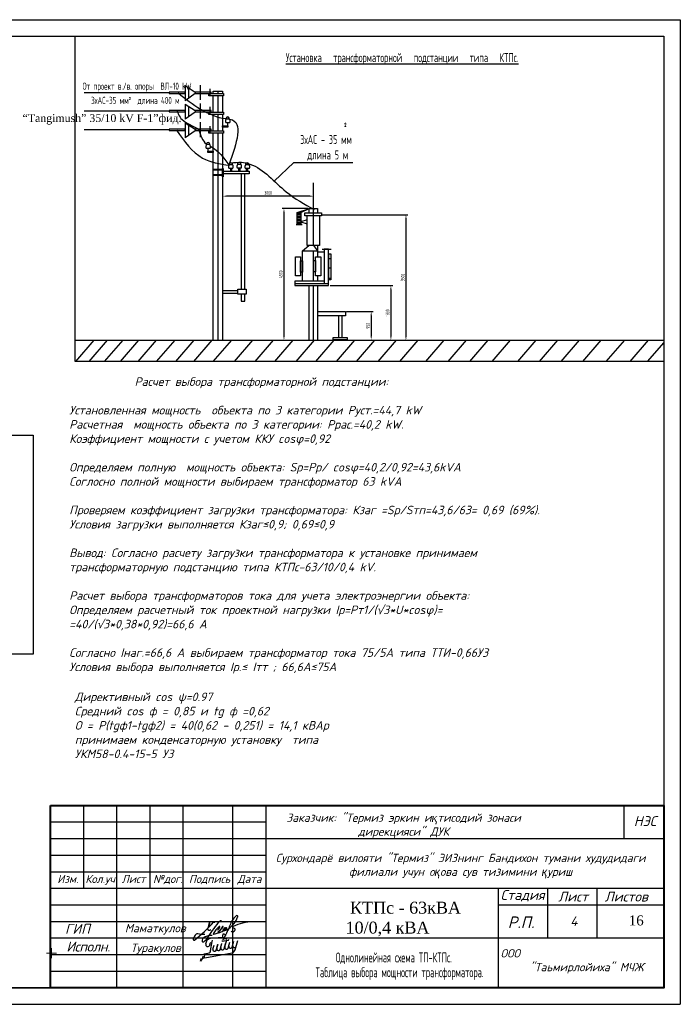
# Model space of a CAD drawing. Extents: x 10527 to 38813, y 13847 to 37526.
# Tile 62 of 256: x 35862 to 36061, y 35392 to 35689. Entities that reach past the tile are written whole.
import ezdxf

# ---------------------------------------------------------------- set-up
doc = ezdxf.new("R2010")
doc.units = 0
doc.header["$LTSCALE"] = 0.5
doc.header["$MEASUREMENT"] = 0
doc.linetypes.add('ACAD_ISO04W100', pattern=[30, 24, -3, 0, -3])
for name, color, linetype in [('(002) Рамка', 7, 'Continuous'), ('(007) Здания', 7, 'Continuous'), ('SHTAMP', 7, 'Continuous')]:
    doc.layers.add(name, color=color, linetype=linetype)
doc.layers.add('GEODS_POINT_GRID#_B', color=7, linetype='Continuous', true_color=0x000000)
doc.styles.add('ISOCPEUR', font='isocpeui.ttf', dxfattribs={"height": 300})
doc.styles.add('ISOPEUR', font='isocpeui.ttf')
doc.styles.add('OOO-Kazar', font='isocpeur.ttf', dxfattribs={"height": 300})
doc.styles.get("Standard").update_dxf_attribs({"font": 'times.ttf'})
doc.styles.add('TIEMS', font='times.ttf')
doc.styles.add('имитатор ГОСТа', font='isocpeur.ttf', dxfattribs={"width": 0.6, "height": 300})
doc.styles.add('имитатор ГОСТа ГП', font='isocpeur.ttf', dxfattribs={"width": 0.6, "height": 3000})
doc.styles.add('СПДС', font='isocpeur.ttf')

# ---------------------------------------------------------------- blocks, each defined once
blk = doc.blocks.new('CrossCoord_m1')
at = {"layer": 'GEODS_POINT_GRID#_B', "color": 3, "lineweight": 20, "true_color": 0x00ff00, "flags": 128}
for points in [[(-3, 0), (3, 0)], [(0, 3), (0, -3)]]:
    blk.add_lwpolyline(points, dxfattribs=at)
blk = doc.blocks.new('енаеар')
at = {"color": 5, "lineweight": 30, "ltscale": 100}
for points in [[(2775756, -500781), (2775800, -500660, -0.26657), (2775930, -500600), (2776320, -500570)], [(2775905, -500732, 0.104122), (2775865, -500812), (2775861, -500833)], [(2776388, -500654, 0.666286), (2776257, -500677, 0.666286)], [(2775729, -501198), (2776546, -501043, 0.273537), (2776637, -500959)]]:
    blk.add_lwpolyline(points, format="xyb", dxfattribs=at)
for points in [[(2775901, -500990), (2775947, -500710), (2775960, -500670)], [(2776250, -500700), (2776444, -500663), (2776454, -500633)], [(2776250, -500700), (2776258, -500673)], [(2776328, -500865), (2776388, -500654)], [(2776429, -500902), (2776482, -500722)], [(2776439, -500870), (2776481, -500722)], [(2776549, -500879), (2776601, -500700)], [(2776637, -500959), (2776719, -500679)], [(2775969, -500933), (2776003, -500813)], [(2776070, -500970), (2776123, -500790)], [(2776079, -500940), (2776122, -500790)], [(2776089, -500910), (2776123, -500790)], [(2776190, -500947), (2776242, -500768)], [(2776201, -500910), (2776242, -500768)], [(2776208, -500888), (2776242, -500768)], [(2776309, -500925), (2776362, -500745)], [(2776322, -500881), (2776362, -500745)], [(2775599, -501298), (2775618, -501214)], [(2775652, -501232), (2775671, -501148)], [(2775700, -501080), (2775820, -501060)], [(2775707, -501203), (2775727, -501119)]]:
    blk.add_lwpolyline(points, dxfattribs=at)
for centre, radius, start, end in [((2775812, -500800), 59.1, 161.6617, 325.8915), ((2775802, -500957), 104, 279.6859, 0.1623), ((2776020, -500950), 53.9, 161.5651, 349.2094), ((2776140, -500927), 53.9, 161.5651, 349.2094), ((2776259, -500905), 53.9, 161.5651, 349.2094), ((2776379, -500882), 53.9, 161.5651, 349.2094), ((2776499, -500859), 53.9, 161.5651, 349.2094), ((2776617, -500839), 53.9, 161.5651, 349.2094), ((2775765, -501379), 185, 101.288, 153.8492)]:
    blk.add_arc(centre, radius, start, end, dxfattribs=at)
blk = doc.blocks.new('2 Лайло')
at = {"color": 5, "lineweight": 30, "ltscale": 100}
for points in [[(2832060, -890130, 0.1143931), (2827090, -891320, 0.3411049), (2825820, -893870, 0.4432524), (2826770, -894100, 0.1151467), (2829770, -890870, -0.0427712), (2837000, -880930, -0.8952041), (2837670, -881260), (2837486, -881633)], [(2835430, -886930, 0.0997963), (2836784, -884956, 0.6711848), (2836459, -884556, 0.0918061), (2832640, -889070, 0.5697863), (2833090, -889446, 0.0924959), (2835880, -888310), (2838831, -884881, 1.0487229), (2838510, -884610, -0.0635172), (2835665, -887964, 0.749315), (2836129, -888489, 0.0576825), (2838940, -887230, 0.1188076), (2840300, -885630, 0.66771), (2839952, -885334, 0.0569221), (2838703, -886803, 0.8788279), (2839173, -887345, 0.0562181), (2841085, -885857, 0.9952462), (2840780, -885470, 0.1309776), (2839680, -886780, 0.6649566), (2839850, -887071, 0.1506579), (2842440, -885830, 0.1560771), (2847918, -878815, 1.0259242), (2846813, -878036, 0.120771), (2843130, -883850, -0.0475404), (2839410, -891490, -0.7227744), (2838720, -891330, -0.0915221), (2838820, -889340, -0.4991366), (2839300, -889110), (2840230, -889590)], [(2827360, -889570, -0.1061793), (2823120, -889140, 0.19071), (2821940, -889450, 0.1150572), (2820080, -892210, 0.6943743), (2820859, -893070, 0.0456854), (2832940, -881848, -0.871731), (2833250, -882330)], [(2830159, -884642, 0.0903848), (2830460, -882010, 0.6486397), (2830120, -882010, -0.1009124), (2829120, -885790, 0.6788591), (2831160, -886520)], [(2843940, -887400, 0.2683397), (2844540, -887870, 0.3712609), (2846430, -886600, 0.4192745), (2845640, -885670, -0.277164), (2844920, -885430, -0.3142166), (2845269, -884383, -0.0979697), (2857480, -881370)]]:
    blk.add_lwpolyline(points, format="xyb", dxfattribs=at)
blk = doc.blocks.new('ыв')
at = {"color": 7, "linetype": 'Continuous'}
for p, q in [((219455.2, 4533634.97), (219640.2, 4533634.97)), ((219455.2, 4533579.97), (219455.2, 4533634.97)), ((219465.2, 4533609.97), (219465.2, 4533634.97)), ((219475.2, 4533579.97), (219475.2, 4533634.97)), ((219485.2, 4533609.97), (219485.2, 4533634.97)), ((219495.2, 4533579.97), (219495.2, 4533634.97)), ((219510.2, 4533579.97), (219510.2, 4533634.97)), ((219520.2, 4533579.97), (219520.2, 4533634.97)), ((219520.2, 4533624.97), (219640.2, 4533624.97)), ((219455.2, 4533614.97), (219520.2, 4533614.97)), ((219455.2, 4533609.97), (219520.2, 4533609.97)), ((219520.2, 4533609.97), (219640.2, 4533609.97)), ((219590.2, 4533609.97), (219590.2, 4533579.97)), ((219605.2, 4533594.97), (219605.2, 4533609.97)), ((219620.14, 4533594.97), (219620.14, 4533609.97)), ((219590.2, 4533604.97), (219640.2, 4533604.97)), ((219520.2, 4533594.97), (219640.2, 4533594.97))]:
    blk.add_line(p, q, dxfattribs=at)
at = {"color": 7, "ltscale": 2}
blk.add_line((219628.2, 4533634.97), (219628.2, 4533624.97), dxfattribs=at)
at = {"lineweight": 40}
blk.add_lwpolyline([(219455.2, 4533634.97), (219640.2, 4533634.97), (219640.2, 4533579.97), (219455.2, 4533579.97)], close=True, dxfattribs=at)
at = {"color": 7, "linetype": 'Continuous'}
for points in [[(219455.2, 4533629.97), (219520.2, 4533629.97)], [(219455.2, 4533624.97), (219520.2, 4533624.97)], [(219455.2, 4533619.97), (219520.2, 4533619.97)], [(219455.2, 4533604.97), (219520.2, 4533604.97)], [(219455.2, 4533599.97), (219520.2, 4533599.97)], [(219455.2, 4533594.97), (219520.2, 4533594.97)], [(219455.2, 4533589.97), (219520.2, 4533589.97)], [(219455.2, 4533584.97), (219520.2, 4533584.97)]]:
    blk.add_lwpolyline(points, dxfattribs=at)
at = {"color": 5, "lineweight": 30, "xscale": 0.0004820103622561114, "yscale": 0.0004820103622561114, "zscale": 0.0004820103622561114}
blk.add_blockref('2 Лайло', (218138.89, 4534024.81), dxfattribs=at)
at = {"color": 3, "xscale": 0.01, "yscale": 0.01, "zscale": 0.01}
blk.add_blockref('енаеар', (191744.48, 4538600.97), dxfattribs=at)
at = {"layer": 'GEODS_POINT_GRID#_B', "color": 3, "true_color": 0x00ff00, "xscale": 0.5, "yscale": 0.5, "zscale": 0.5}
blk.add_blockref('CrossCoord_m1', (219455.45, 4533590.38), dxfattribs=at)
at = {"attachment_point": 5, "style": 'ISOCPEUR'}
for s, insert, char_height, width in [('Заказчик: "Термиз эркин и{\\fTimes New Roman|b0|i1|c204|p18;қ}тисодий зонаси\\Pдирекцияси" ДУК                                                          ', (219561.71, 4533628.83), 2.5005, 119.8228), ('Сурхондарё вилояти "Термиз" ЭИЗнинг Бандихон тумани худудидаги филиали учун о{\\fArial|b0|i1|c204|p34;қ}ова сув тизимини {\\fArial|b0|i1|c204|p34;қ}уриш', (219578.91, 4533616.68), 2.50048, 119.8228), ('ООО                               "Таьмирлойиха" МЧЖ', (219614.6, 4533587.93), 2.5005, 49.8095)]:
    blk.add_mtext(s, dxfattribs=dict(at, insert=insert, char_height=char_height, width=width))
at = {"color": 0, "linetype": 'Continuous', "lineweight": 5, "style": 'OOO-Kazar'}
for s, insert, char_height, attachment_point in [('{\\fISOCPEUR|b0|i1|c204|p34;НЭС}', (219634.58, 4533628.72), 3, 8), ('{\\fISOCPEUR|b0|i1|c204|p34;Изм.}', (219460.39, 4533613.97), 2.4, 2), ('{\\fISOCPEUR|b0|i1|c204|p34;Кол.уч.}', (219470.51, 4533613.97), 2.4, 2), ('{\\fISOCPEUR|b0|i1|c204|p34;Лист}', (219480.23, 4533613.97), 2.4, 2), ('{\\fISOCPEUR|b0|i1|c204|p34;№дог.}', (219490.59, 4533613.97), 2.4, 2), ('{\\fISOCPEUR|b0|i1|c204|p34;Подпись}', (219503.16, 4533613.97), 2.4, 2), ('{\\fISOCPEUR|b0|i1|c204|p34;Дата}', (219515.21, 4533613.97), 2.4, 2), ('{\\fISOCPEUR|b0|i1|c204|p34;Стадия}', (219597.61, 4533605.97), 3, 8), ('{\\fISOCPEUR|b0|i1|c204|p34;Лист }', (219612.85, 4533605.97), 3, 8), ('{\\fISOCPEUR|b0|i1|c204|p34;Листов }', (219628.89, 4533605.97), 3, 8), ('{\\fISOCPEUR|b0|i1|c204|p34;Р.П.}', (219597.15, 4533597.97), 3.5, 8), ('{\\fISOCPEUR|b0|i1|c204|p34;\\T0.95;Исполн.}', (219466.53, 4533593.88), 3, 2)]:
    blk.add_mtext(s, dxfattribs=dict(at, insert=insert, char_height=char_height, attachment_point=attachment_point))
at = {"color": 0, "ltscale": 0.1, "insert": (219629.62, 4533601.77), "char_height": 3, "attachment_point": 1}
blk.add_mtext_dynamic_manual_height_columns('16', width=9.8042, gutter_width=12.5, heights=[0], dxfattribs=at)
at = {"color": 0, "insert": (219459.55, 4533599.23), "char_height": 3, "attachment_point": 1}
blk.add_mtext('{\\fISOCPEUR|b0|i1|c204|p34;\\C256;ГИП}', dxfattribs=at)
at = {"char_height": 2.5005, "width": 21.8041}
for s, insert, attachment_point in [('{\\fISOCPEUR|b0|i1|c204|p34; Маматкулов}', (219476.01, 4533597.6), 4), ('{\\fISOCPEUR|b0|i1|c204|p34;Туракулов}', (219486.91, 4533591.66), 5)]:
    blk.add_mtext(s, dxfattribs=dict(at, insert=insert, attachment_point=attachment_point))

msp = doc.modelspace()

# ---------------------------------------------------------------- hatches: boundary and pattern name
at = {"lineweight": 25, "ltscale": 30}
h = msp.add_hatch(color=18, dxfattribs=at)
h.set_gradient(color2=(61, 61, 61), one_color=1, tint=0.24, name='INVCYLINDER')
h.paths.add_polyline_path([(35922.76, 35643.449), (35922.76, 35643.563), (35919.927, 35643.563), (35919.927, 35643.449)])
h = msp.add_hatch(color=18, dxfattribs=at)
h.set_gradient(color2=(61, 61, 61), one_color=1, tint=0.24, name='INVCYLINDER')
h.paths.add_polyline_path([(35921.386, 35643.449), (35921.386, 35643.563), (35919.927, 35643.563), (35919.927, 35643.449)])
h = msp.add_hatch(color=18, dxfattribs=at)
h.set_gradient(color2=(61, 61, 61), one_color=1, tint=0.24, name='INVCYLINDER')
h.paths.add_polyline_path([(35922.759, 35643.563), (35921.386, 35643.563), (35921.386, 35643.449), (35922.759, 35643.449)])
h = msp.add_hatch(color=18, dxfattribs=at)
h.set_gradient(color2=(61, 61, 61), one_color=1, tint=0.24, name='INVCYLINDER')
h.paths.add_polyline_path([(35922.93, 35643.89), (35922.766, 35643.89), (35922.766, 35641.393), (35922.93, 35641.393)])
h = msp.add_hatch(color=18, dxfattribs=at)
h.set_gradient(color2=(61, 61, 61), one_color=1, tint=0.24, name='INVCYLINDER')
h.paths.add_polyline_path([(35922.76, 35641.877), (35922.76, 35641.991), (35919.927, 35641.991), (35919.927, 35641.877)])
h = msp.add_hatch(color=18, dxfattribs=at)
h.set_gradient(color2=(61, 61, 61), one_color=1, tint=0.24, name='INVCYLINDER')
h.paths.add_polyline_path([(35921.386, 35641.877), (35921.386, 35641.991), (35919.927, 35641.991), (35919.927, 35641.877)])
h = msp.add_hatch(color=18, dxfattribs=at)
h.set_gradient(color2=(61, 61, 61), one_color=1, tint=0.24, name='INVCYLINDER')
h.paths.add_polyline_path([(35922.759, 35641.991), (35921.386, 35641.991), (35921.386, 35641.877), (35922.759, 35641.877)])
h = msp.add_hatch(dxfattribs=at)
h.set_pattern_fill('ACAD_ISO06W100', color=256, scale=0.090243, style=0)
h.set_pattern_definition([(0, (35725.16645, 36008.9102), (0, 0.4512126), [2.1658204, -0.2707276, 0.0451213, -0.2707276, 0.0451213, -0.5865764]), (0, (35725.16645, 36008.9102), (0, 0.4512126), [-3.0682456, 0.0451213, -0.2707276])])
h.paths.add_polyline_path([(35946.415, 35630.571), (35945.29, 35630.571), (35945.29, 35627.003), (35946.415, 35627.003)])

# ---------------------------------------------------------------- linework, layer by layer
at = {"layer": '(002) Рамка', "color": 18, "true_color": 0x000000}
msp.add_line((35640.883, 35688.774), (36060.883, 35688.774), dxfattribs=at)
at = {"layer": '(007) Здания', "color": 18, "true_color": 0x000000}
msp.add_lwpolyline([(35640.883, 35391.774), (36060.883, 35391.774)], dxfattribs=at)
at = {"color": 7, "linetype": 'ByBlock', "lineweight": 25, "ltscale": 5}
msp.add_line((36060.883, 35688.774), (36060.883, 35391.774), dxfattribs=at)
at = {"color": 0, "linetype": 'ByBlock', "lineweight": 25, "ltscale": 5}
for p, q in [((35660.883, 35683.774), (36055.883, 35683.774)), ((36055.883, 35683.774), (36055.883, 35396.774)), ((36055.883, 35396.774), (35660.883, 35396.774))]:
    msp.add_line(p, q, dxfattribs=at)
at = {"lineweight": 25, "ltscale": 30}
for p, q in [((35911.531, 35668.887), (35911.531, 35664.341)), ((35911.531, 35668.887), (35914.533, 35666.958)), ((35912.535, 35668.241), (35912.535, 35665.058)), ((35914.533, 35666.958), (35914.523, 35666.479)), ((35915.986, 35669.045), (35915.986, 35664.572)), ((35918.903, 35667.895), (35918.903, 35665.893)), ((35921.386, 35667.205), (35921.386, 35666.552)), ((35906.704, 35666.728), (35881.033, 35666.728)), ((35914.523, 35666.479), (35911.531, 35664.341)), ((35921.386, 35665.837), (35921.386, 35660.849)), ((35906.704, 35661.158), (35881.033, 35661.158)), ((35911.531, 35663.316), (35911.531, 35658.771)), ((35911.531, 35663.316), (35914.533, 35661.387)), ((35914.523, 35660.909), (35911.531, 35658.771)), ((35912.535, 35662.671), (35912.535, 35659.488)), ((35914.533, 35661.387), (35914.523, 35660.909)), ((35915.986, 35663.475), (35915.986, 35659.002)), ((35918.913, 35662.451), (35918.913, 35660.04)), ((35915.986, 35657.833), (35915.986, 35653.36)), ((35921.386, 35660.135), (35921.386, 35655.295)), ((35924.817, 35658.803), (35923.841, 35658.803)), ((35906.704, 35655.516), (35881.033, 35655.516)), ((35911.531, 35657.675), (35911.531, 35653.129)), ((35911.531, 35657.675), (35914.533, 35655.746)), ((35914.523, 35655.267), (35911.531, 35653.129)), ((35912.535, 35657.03), (35912.535, 35653.847)), ((35914.533, 35655.746), (35914.523, 35655.267)), ((35919.029, 35654.417), (35919.029, 35656.628)), ((35919.927, 35656.628), (35919.945, 35656.628)), ((35923.721, 35657.79), (35924.971, 35657.79)), ((35924.319, 35656.718), (35924.319, 35657.742)), ((35921.386, 35654.58), (35921.386, 35654.416)), ((35917.811, 35650.069), (35919.06, 35650.069)), ((35918.907, 35651.083), (35917.93, 35651.083)), ((35918.409, 35648.998), (35918.409, 35650.022)), ((35924.667, 35643.972), (35925.917, 35643.972)), ((35925.763, 35644.985), (35924.787, 35644.985)), ((35927.187, 35644.059), (35928.437, 35644.059)), ((35928.283, 35645.072), (35927.307, 35645.072)), ((35929.62, 35643.972), (35930.87, 35643.972)), ((35930.716, 35644.985), (35929.74, 35644.985)), ((35950.181, 35631.794), (35950.181, 35639.565)), ((35949.089, 35635.542), (35923.967, 35635.542)), ((35948.601, 35631.854), (35940.733, 35631.854)), ((35945.297, 35630.574), (35948.98, 35631.84)), ((35945.874, 35630.574), (35948.901, 35631.832)), ((35946.413, 35630.574), (35948.921, 35631.842)), ((35941.297, 35630.726), (35941.297, 35593.213)), ((35948.29, 35628.387), (35946.376, 35627.84)), ((35952.948, 35629.906), (35978.67, 35629.906)), ((35978.106, 35628.778), (35978.106, 35593.19)), ((35944.955, 35627.003), (35946.769, 35627.003)), ((35946.376, 35627.84), (35948.29, 35627.157)), ((35946.914, 35619.07), (35948.792, 35620.617)), ((35950.244, 35620.617), (35951.431, 35619.02)), ((35952.847, 35619.522), (35955.527, 35619.522)), ((35950.164, 35619.055), (35951.45, 35619.055)), ((35953.454, 35618.63), (35951.473, 35618.63)), ((35954.709, 35616.776), (35955.606, 35616.776)), ((35954.709, 35613.892), (35955.606, 35613.892)), ((35954.709, 35610.852), (35955.606, 35610.852)), ((35944.593, 35609.212), (35954.721, 35609.212)), ((35955.247, 35608.563), (35974.125, 35608.563)), ((35973.561, 35607.435), (35973.561, 35593.205)), ((35922.758, 35607.079), (35927.378, 35607.079)), ((35922.758, 35606.309), (35927.378, 35606.309)), ((35957.728, 35599.428), (35957.728, 35592.928)), ((35958.88, 35592.928), (35958.88, 35599.428)), ((35959.889, 35600.719), (35959.889, 35599.428)), ((35960.177, 35600.724), (35968.177, 35600.724)), ((35967.613, 35599.596), (35967.613, 35593.324)), ((35878.247, 35592.071), (36055.891, 35592.071)), ((35883.934, 35592.071), (35878.381, 35585.653)), ((35887.962, 35592.071), (35882.409, 35585.653)), ((35892.644, 35592.071), (35887.091, 35585.653)), ((35897.434, 35592.071), (35891.881, 35585.653)), ((35902.769, 35592.071), (35897.216, 35585.653)), ((35908.321, 35592.071), (35902.769, 35585.653)), ((35914.092, 35592.071), (35908.539, 35585.653)), ((35919.535, 35592.071), (35913.983, 35585.653)), ((35925.415, 35592.071), (35919.862, 35585.653)), ((35931.838, 35592.071), (35926.286, 35585.653)), ((35938.044, 35592.071), (35932.491, 35585.653)), ((35943.959, 35592.071), (35938.406, 35585.653)), ((35950.382, 35592.071), (35944.83, 35585.653)), ((35956.391, 35592.071), (35950.838, 35585.653)), ((35962.597, 35592.071), (35957.044, 35585.653)), ((35968.585, 35592.071), (35963.033, 35585.653)), ((35975.141, 35592.071), (35969.588, 35585.653)), ((35981.673, 35592.071), (35976.121, 35585.653)), ((35989.512, 35592.071), (35983.959, 35585.653)), ((35996.292, 35592.071), (35990.74, 35585.653)), ((36002.825, 35592.071), (35997.272, 35585.653)), ((36009.575, 35592.071), (36004.022, 35585.653)), ((36017.305, 35592.071), (36011.752, 35585.653)), ((36023.871, 35592.071), (36018.319, 35585.653)), ((36030.404, 35592.071), (36024.851, 35585.653)), ((36036.936, 35592.071), (36031.383, 35585.653)), ((36044.013, 35592.071), (36038.46, 35585.653)), ((36051.199, 35592.071), (36045.646, 35585.653)), ((36055.883, 35591.445), (36050.872, 35585.653))]:
    msp.add_line(p, q, dxfattribs=at)
at = {"linetype": 'ACAD_ISO04W100', "lineweight": 25, "ltscale": 30}
for p, q in [((35921.386, 35654.58), (35921.386, 35592.061)), ((35950.19, 35620.69), (35950.19, 35631.724)), ((35950.19, 35609.853), (35950.19, 35619.055)), ((35950.19, 35592.084), (35950.19, 35608.563))]:
    msp.add_line(p, q, dxfattribs=at)
at = {"lineweight": 25}
for p, q in [((35938.367, 35640.117), (35944.272, 35645.688)), ((35944.272, 35645.688), (35962.034, 35645.688))]:
    msp.add_line(p, q, dxfattribs=at)
at = {"lineweight": 25, "ltscale": 30}
for points in [[(35878.247, 35683.774), (36055.883, 35683.774), (36055.883, 35585.653), (35878.247, 35585.653)], [(35911.531, 35666.957), (35906.703, 35666.957), (35906.703, 35666.522), (35911.531, 35666.522)], [(35919.326, 35666.957), (35914.498, 35666.957), (35914.498, 35666.522), (35919.326, 35666.522)], [(35918.619, 35666.552), (35923.066, 35666.552), (35923.066, 35665.837), (35918.619, 35665.837)], [(35911.531, 35661.387), (35906.703, 35661.387), (35906.703, 35660.952), (35911.531, 35660.952)], [(35919.326, 35661.387), (35914.498, 35661.387), (35914.498, 35660.952), (35919.326, 35660.952)], [(35918.619, 35660.849), (35923.066, 35660.849), (35923.066, 35660.135), (35918.619, 35660.135)], [(35911.531, 35655.745), (35906.703, 35655.745), (35906.703, 35655.311), (35911.531, 35655.311)], [(35919.326, 35655.745), (35914.498, 35655.745), (35914.498, 35655.311), (35919.326, 35655.311)], [(35918.586, 35655.295), (35923.034, 35655.295), (35923.034, 35654.58), (35918.586, 35654.58)], [(35922.772, 35656.723), (35924.392, 35656.723), (35924.392, 35656.329), (35922.772, 35656.329)], [(35918.34, 35649.069), (35919.96, 35649.069), (35919.96, 35648.675), (35918.34, 35648.675)], [(35922.76, 35643.563), (35919.826, 35643.563), (35919.826, 35643.449), (35922.76, 35643.449)], [(35922.759, 35643.89), (35922.93, 35643.89), (35922.93, 35641.393), (35922.759, 35641.393)], [(35925.485, 35643.065), (35925.246, 35643.065), (35925.246, 35644.022), (35925.485, 35644.022)], [(35927.94, 35643.065), (35927.701, 35643.065), (35927.701, 35644.022), (35927.94, 35644.022)], [(35930.276, 35643.065), (35930.036, 35643.065), (35930.036, 35644.022), (35930.276, 35644.022)], [(35922.76, 35641.991), (35919.826, 35641.991), (35919.826, 35641.877), (35922.76, 35641.877)], [(35945.29, 35630.571), (35946.415, 35630.571), (35946.415, 35627), (35945.29, 35627)], [(35947.641, 35630.516), (35952.66, 35630.516), (35952.66, 35629.618), (35947.641, 35629.618)], [(35946.276, 35611.52), (35944.726, 35611.52), (35944.726, 35617.238), (35946.276, 35617.238)], [(35950.829, 35617.249), (35952.38, 35617.249), (35952.38, 35611.531), (35950.829, 35611.531)], [(35954.817, 35618.102), (35955.391, 35618.102), (35955.391, 35610.277), (35954.817, 35610.277)], [(35946.912, 35612.631), (35946.316, 35612.631), (35946.316, 35616.086), (35946.912, 35616.086)], [(35950.194, 35616.137), (35950.79, 35616.137), (35950.79, 35612.683), (35950.194, 35612.683)], [(35927.378, 35607.463), (35929.881, 35607.463), (35929.881, 35605.989), (35927.378, 35605.989)], [(35956.19, 35592.928), (35960.317, 35592.928), (35960.317, 35592.183), (35956.19, 35592.183)]]:
    msp.add_lwpolyline(points, close=True, dxfattribs=at)
for points in [[(35919.927, 35666.552), (35919.927, 35667.236), (35922.766, 35667.236), (35922.766, 35666.552)], [(35919.927, 35660.849), (35919.927, 35665.837)], [(35922.766, 35665.837), (35922.766, 35660.849)], [(35918.909, 35660.849), (35918.966, 35660.952)], [(35919.927, 35655.295), (35919.927, 35660.135)], [(35921.386, 35658.733), (35921.409, 35658.72)], [(35922.766, 35660.135), (35922.766, 35655.295)], [(35919.927, 35592.061), (35919.927, 35654.58)], [(35919.927, 35654.416), (35919.927, 35654.58)], [(35922.766, 35654.58), (35922.766, 35654.416)], [(35922.766, 35654.58), (35922.766, 35592.061)], [(35922.93, 35643.082), (35930.797, 35643.082), (35930.797, 35642.269), (35922.93, 35642.269)], [(35928.343, 35642.269), (35928.343, 35607.463)], [(35929.502, 35607.463), (35929.502, 35642.269)], [(35948.893, 35630.516), (35948.893, 35631.834), (35951.419, 35631.834), (35951.419, 35630.516)], [(35952.043, 35629.618), (35952.043, 35620.617), (35948.271, 35620.617), (35948.271, 35629.618)], [(35953.454, 35609.853), (35944.583, 35609.853), (35944.583, 35608.563), (35954.721, 35608.563), (35954.721, 35619.527), (35953.454, 35619.527), (35953.454, 35609.212)], [(35951.419, 35620.677), (35951.419, 35617.249)], [(35950.182, 35609.929), (35946.868, 35609.929), (35946.868, 35619.063), (35950.182, 35619.061), (35950.182, 35619.055)], [(35948.893, 35619.061), (35948.893, 35619.062)], [(35951.419, 35611.531), (35951.419, 35609.853)], [(35948.893, 35609.853), (35948.893, 35609.929)], [(35951.419, 35608.563), (35951.419, 35592.038), (35948.893, 35592.038), (35948.893, 35608.563)], [(35928.343, 35605.989), (35928.343, 35603.873), (35929.502, 35603.873), (35929.502, 35605.989)], [(35959.889, 35599.428), (35951.478, 35599.428), (35951.478, 35600.719), (35959.889, 35600.719)]]:
    msp.add_lwpolyline(points, dxfattribs=at)
at = {"color": 1, "elevation": -626.828}
msp.add_lwpolyline([(35816.349, 35563.445), (35865.593, 35563.445), (35865.593, 35497.353), (35816.349, 35497.353)], close=True, dxfattribs=at)
at = {"lineweight": 25, "ltscale": 30}
for centre, radius, start, end in [((35924.453, 35658.217), 0.848, 136.2749, 210.27858), ((35924.314, 35658.945), 0.501, 344.59736, 197.17918), ((35924.155, 35658.184), 0.906, 334.19103, 43.03717), ((35918.543, 35650.497), 0.848, 136.2749, 210.27858), ((35918.404, 35651.225), 0.501, 344.59736, 197.17918), ((35918.244, 35650.464), 0.906, 334.19103, 43.03717), ((35925.399, 35644.399), 0.848, 136.2749, 210.27858), ((35925.26, 35645.128), 0.501, 344.59736, 197.17918), ((35925.101, 35644.367), 0.906, 334.19103, 43.03717), ((35927.919, 35644.486), 0.848, 136.2749, 210.27858), ((35927.78, 35645.215), 0.501, 344.59736, 197.17918), ((35927.621, 35644.453), 0.906, 334.19103, 43.03717), ((35930.352, 35644.399), 0.848, 136.2749, 210.27858), ((35930.213, 35645.128), 0.501, 344.59736, 197.17918), ((35930.054, 35644.367), 0.906, 334.19103, 43.03717)]:
    msp.add_arc(centre, radius, start, end, dxfattribs=at)
for points in [[(35909.342, 35666.703), (35913.795, 35663.17), (35918.248, 35659.638), (35923.814, 35658.926)], [(35915.614, 35655.643), (35916.116, 35653.915), (35916.618, 35652.187), (35917.904, 35651.252)]]:
    msp.add_open_spline(points, degree=3, dxfattribs=at)
for points, knots in [([(35909.083, 35661.266), (35909.401, 35660.255), (35910.052, 35658.18), (35914.982, 35656.202), (35915.512, 35655.745)], [0, 0, 0, 0, 398.8260861, 817.8537617, 817.8537617, 817.8537617, 817.8537617]), ([(35924.813, 35658.803), (35924.881, 35658.792), (35929.218, 35658.026), (35926.98, 35651.552), (35924.775, 35645.177)], [1930.1963663, 1930.1963663, 1930.1963663, 1930.1963663, 1953.5057653, 3459.7364342, 3459.7364342, 3459.7364342, 3459.7364342]), ([(35919.145, 35650.57), (35919.17, 35650.557), (35921.526, 35649.336), (35923.113, 35647.138), (35924.682, 35644.965)], [704.2702922, 704.2702922, 704.2702922, 704.2702922, 713.7714462, 1577.7561766, 1577.7561766, 1577.7561766, 1577.7561766])]:
    msp.add_open_spline(points, degree=3, knots=knots, dxfattribs=at)
at = {"lineweight": 25, "ltscale": 30, "end_tangent": (0.7811586, -0.6243326)}
msp.add_spline([(35908.912, 35655.425), (35916.73, 35647.045), (35924.808, 35644.872)], degree=3, dxfattribs=at)
at = {"lineweight": 25, "ltscale": 30}
msp.add_spline([(35925.241, 35645.539), (35928.436, 35645.772), (35931.016, 35645.229), (35941.949, 35636.875), (35950.409, 35631.487)], degree=3, dxfattribs=at)
for points in [[(35923.967, 35635.73), (35923.967, 35635.354), (35922.839, 35635.542)], [(35949.089, 35635.73), (35949.089, 35635.354), (35950.217, 35635.542)], [(35941.109, 35630.726), (35941.485, 35630.726), (35941.297, 35631.854)], [(35977.918, 35628.778), (35978.294, 35628.778), (35978.106, 35629.906)], [(35973.373, 35607.435), (35973.749, 35607.435), (35973.561, 35608.563)], [(35967.425, 35599.596), (35967.801, 35599.596), (35967.613, 35600.724)], [(35941.109, 35593.213), (35941.485, 35593.213), (35941.297, 35592.085)], [(35967.425, 35593.324), (35967.801, 35593.324), (35967.613, 35592.196)], [(35973.373, 35593.205), (35973.749, 35593.205), (35973.561, 35592.077)], [(35977.918, 35593.19), (35978.294, 35593.19), (35978.106, 35592.062)]]:
    msp.add_solid(points, dxfattribs=at)
at = {"layer": 'SHTAMP', "color": 0, "lineweight": 25}
msp.add_line((35840.568, 35396.774), (36025.568, 35396.774), dxfattribs=at)
msp.add_line((35840.568, 35396.774), (36025.568, 35396.774), dxfattribs=at)

# ---------------------------------------------------------------- block references
at = {"color": 18, "true_color": 0x000000}
msp.add_blockref('ыв', (-183584.313, -4498183.194), dxfattribs=at)

# ---------------------------------------------------------------- texts
at = {"lineweight": 25, "style": 'имитатор ГОСТа', "width": 0.6}
for s, height, p in [('От проект в./в. опоры  ВЛ-10 kW  ', 2.13704, (35880.521, 35667.656)), ('3хАС-35 мм²  длина 400 м  ', 2.13704, (35883.103, 35663.368)), ('²', 2.707, (35959.397, 35655.009)), ('3хАС - 35 мм', 2.70728, (35946.189, 35651.276)), ('  длина 5 м', 2.70728, (35946.057, 35646.63))]:
    msp.add_text(s, height=height, dxfattribs=at).set_placement(p)
at = {"lineweight": 25, "style": 'TIEMS'}
msp.add_text('  “Tangimush” 35/10 kV F-1”фид.  ', height=2.36811, dxfattribs=at).set_placement((35860.627, 35657.908))
at = {"color": 7, "lineweight": 25, "style": 'имитатор ГОСТа', "width": 0.6}
for s, p in [('Однолинейная схема ТП-КТПс. ', (35956.907, 35404.398)), ('Таблица выбора мощности трансформатора.', (35950.836, 35399.945))]:
    msp.add_text(s, height=3, dxfattribs=at).set_placement(p)
at = {"lineweight": 25, "ltscale": 30, "insert": (35941.861, 35678.691), "char_height": 2.70728, "width": 148.3408, "attachment_point": 1, "style": 'имитатор ГОСТа ГП'}
msp.add_mtext('{\\LУстановка   трансформаторной   подстанции   типа   КТПс. }', dxfattribs=at)
at = {"lineweight": 25, "ltscale": 30, "insert": (35936.528, 35636.526), "char_height": 1.128, "attachment_point": 5, "style": 'имитатор ГОСТа'}
msp.add_mtext('3000', dxfattribs=at)
at = {"lineweight": 25, "ltscale": 30, "char_height": 1.128, "attachment_point": 5, "rotation": 90, "style": 'имитатор ГОСТа'}
for s, insert in [('4500', (35940.312, 35611.969)), ('3500', (35977.121, 35610.984)), ('1800', (35972.576, 35600.32)), ('950', (35966.628, 35596.46))]:
    msp.add_mtext(s, dxfattribs=dict(at, insert=insert))
at = {"lineweight": 25}
for s, insert, char_height, width, attachment_point, style in [('            Расчет выбора трансформаторной подстанции:\\P\\PУстановленная мощность  объекта по 3 категории Руст.=44,7 kW\\PРасчетная  мощность объекта по 3 категории: Ррас.=40,2 kW.\\PКоэффициент мощности с учетом ККУ cosφ=0,92\\P\\PОпределяем полную  мощность объекта: Sр=Рр/ cosφ=40,2/0,92=43,6kVA\\PСоглосно полной мощности выбираем трансформатор 63 kVA\\P\\PПроверяем коэффициент загрузки трансформатора: Кзаг =Sр/Sтп=43,6/63= 0,69 (69%).\\PУсловия загрузки выполняется Кзаг≤0,9; 0,69≤0,9\\P\\PВывод: Согласно расчету загрузки трансформатора к установке принимаем\\Pтрансформаторную подстанцию типа КТПс-63/10/0,4 kV.\\P\\PРасчет выбора трансформаторов тока для учета электроэнергии объекта:\\PОпределяем расчетный ток проектной нагрузки Iр=Pт1/(√3*U*cosφ)=\\P=40/(√3*0,38*0,92)=66,6 А\\P\\PСогласно Iнаг.=66,6 А выбираем трансформатор тока 75/5А типа ТТИ-0,66У3\\PУсловия выбора выполняется Iр.≤ Iтт ; 66,6А≤75А', (35876.509, 35536.231), 2.58078, 257.40778, 4, 'ISOPEUR'), ('\\P\\PДирективный cos {\\fISOCPEUR|b0|i1|c161|p34;ψ}=0.97   \\PСредний cos ф = 0,85 и tg ф =0,62 \\PО = Р(tgф1-tgф2) = 40(0,62 - 0,251) = 14,1 кВАр \\Pпринимаем конденсаторную установку  типа  \\PУКМ58-0.4-15-5 У3', (35878.192, 35480.217), 2.58078, 257.40778, 4, 'ISOPEUR'), ('{\\fTimes New Roman|b0|i0|c204|p18;\\H1.2x; КТПс - 63кВА 10/0,4 кВА}', (35959.885, 35422.716), 3, 40.97237, 1, 'СПДС')]:
    msp.add_mtext(s, dxfattribs=dict(at, insert=insert, char_height=char_height, width=width, attachment_point=attachment_point, style=style))
at = {"color": 0, "lineweight": 15, "ltscale": 0.1, "insert": (36028.75, 35416.863), "char_height": 2.941, "width": 26.96073, "attachment_point": 5, "style": 'ISOCPEUR'}
msp.add_mtext('4', dxfattribs=at)

doc.saveas('drawing.dxf')
